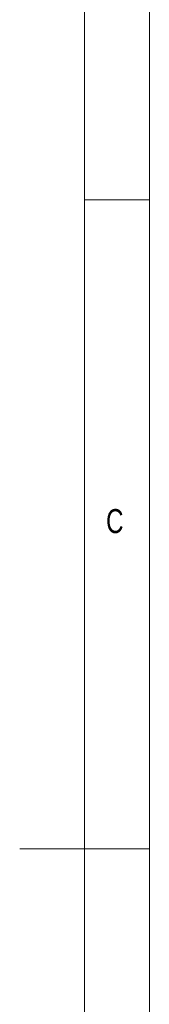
# Model space of a CAD drawing. Header units: inches. Extents: x 0.2 to 16.3, y 0.2 to 11.5.
# Tile 61 of 65: x 15.945 to 16.339, y 5.375 to 8.361. Entities that reach past the tile are written whole.
import ezdxf

# ---------------------------------------------------------------- set-up
doc = ezdxf.new("R2010")
doc.units = ezdxf.units.IN
doc.header["$MEASUREMENT"] = 0
doc.styles.add('SLDTEXTSTYLE0', font='TXT', dxfattribs={"width": 0.75})

msp = doc.modelspace()

# ---------------------------------------------------------------- linework, layer by layer
at = {"color": 7, "linetype": 'Continuous', "lineweight": 0}
for p, q in [((16.3386, 0.1969), (16.3386, 11.4961)), ((16.1417, 11.2992), (16.1417, 2.372)), ((16.1417, 7.815), (16.3386, 7.815)), ((16.3386, 5.8465), (15.9449, 5.8465))]:
    msp.add_line(p, q, dxfattribs=at)

# ---------------------------------------------------------------- texts
at = {"color": 7, "linetype": 'Continuous', "lineweight": 0, "insert": (16.2073, 6.8767), "char_height": 0.0729, "attachment_point": 1, "style": 'SLDTEXTSTYLE0'}
msp.add_mtext('C', dxfattribs=at)

doc.saveas('drawing.dxf')
